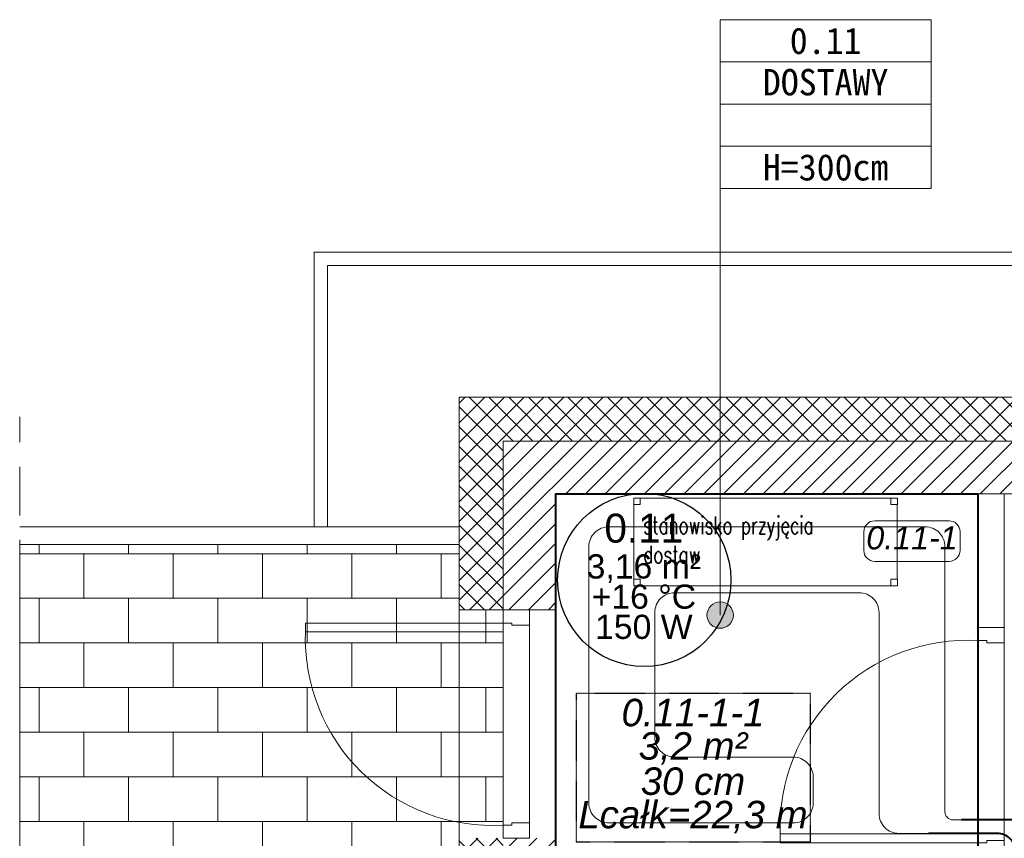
# Model space of a CAD drawing. Header units: millimetres. Extents: x -17122 to 7392, y -6480 to -3200.
# Tile 12 of 70: x -3146 to -2698, y -4227 to -3854. Entities that reach past the tile are written whole.
import ezdxf
from ezdxf.enums import TextEntityAlignment as Align

# ---------------------------------------------------------------- set-up
doc = ezdxf.new("R2010")
doc.units = ezdxf.units.MM
doc.linetypes.add('HIDDEN2', pattern=[4.7625, 3.175, -1.5875])
doc.linetypes.add('HIDDENX2', pattern=[0.1905, 0.127, -0.0635])
doc.layers.add('_k_niewidoczna', color=72, linetype='Continuous', lineweight=9, plot=False)
for name, color, linetype, lineweight in [('_k_opis', 7, 'Continuous', 13), ('_k_stolarka', 7, 'Continuous', 13), ('_k_ściany', 7, 'Continuous', 0), ('IS_b717ccf2-f286-464b-8c1c-720d6d4c2098_3987417c-e224-4861-8c51-863ca10e2d8a$0$LABO _ WYPOSAŻENIE _ 3 WIDOKOWA CIENKA', 8, 'Continuous', 5), ('IS_b717ccf2-f286-464b-8c1c-720d6d4c2098_3987417c-e224-4861-8c51-863ca10e2d8a$0$T_opisy', 8, 'Continuous', 5), ('IS_b717ccf2-f286-464b-8c1c-720d6d4c2098__k_krawężnik', 252, 'Continuous', 5), ('IS_b717ccf2-f286-464b-8c1c-720d6d4c2098__k_kreskowanie', 250, 'Continuous', 5), ('IS_Przyłącze (powrotne)', 5, 'Continuous', 40), ('IS_Przyłącze (zasilające)', 1, 'Continuous', 40)]:
    doc.layers.add(name, color=color, linetype=linetype, lineweight=lineweight)
for name, color, linetype, lineweight, true_color in [('Default', 7, 'Continuous', 15, 0x000000), ('IS_b717ccf2-f286-464b-8c1c-720d6d4c2098_0', 7, 'Continuous', 9, 0x000000), ('IS_b717ccf2-f286-464b-8c1c-720d6d4c2098__k_ocieplenie', 7, 'Continuous', 13, 0x000000), ('IS_b717ccf2-f286-464b-8c1c-720d6d4c2098__k_opis', 7, 'Continuous', 5, 0x000000), ('IS_b717ccf2-f286-464b-8c1c-720d6d4c2098__k_stolarka', 7, 'Continuous', 5, 0x000000), ('IS_b717ccf2-f286-464b-8c1c-720d6d4c2098__k_tabela', 7, 'Continuous', 5, 0x000000), ('IS_b717ccf2-f286-464b-8c1c-720d6d4c2098__k_widok', 7, 'Continuous', 5, 0x000000), ('IS_b717ccf2-f286-464b-8c1c-720d6d4c2098__k_zarys', 7, 'HIDDEN2', 9, 0x000000), ('IS_b717ccf2-f286-464b-8c1c-720d6d4c2098__k_ściany', 7, 'Continuous', 5, 0x000000), ('IS_Floors zone', 7, 'Continuous', 5, 0x008000), ('IS_Heating_cooling floor', 7, 'HIDDENX2', 5, 0x008000), ('IS_Room (Automatic)', 7, 'Continuous', 5, 0xffffff), ('IS_Strefa podłóg', 7, 'Continuous', 40, 0x008000), ('IS_Strop1', 7, 'Continuous', 5, 0x000080), ('IS_Wężownica OChP', 7, 'Continuous', 5, 0x800080)]:
    doc.layers.add(name, color=color, linetype=linetype, lineweight=lineweight, true_color=true_color)
doc.styles.add('3987417c-e224-4861-8c51-863ca10e2d8a$0$MAJOR', font='ROMANS.SHX', dxfattribs={"width": 0.7})
doc.styles.add('Arial_____', font='arial.ttf')
doc.styles.add('Arial__I__', font='ariali.ttf')
doc.styles.add('GENERATED_STYLE_1', font='MS Gothic.ttf')
doc.styles.add('GENERATED_STYLE_2', font='MS Gothic.ttf')

# ---------------------------------------------------------------- blocks, each defined once
blk = doc.blocks.new('U33')
at = {"layer": 'IS_b717ccf2-f286-464b-8c1c-720d6d4c2098_0', "ltscale": 0.2}
for p, q in [((-50, 20), (-47, 20)), ((-50, 17), (-50, 20)), ((-47, 20), (-47, 17)), ((70, 20), (67, 20)), ((67, 20), (67, 17)), ((70, 17), (70, 20)), ((-47, 17), (-50, 17)), ((67, 17), (70, 17)), ((-47, -17), (-50, -17)), ((-50, -17), (-50, -20)), ((-47, -20), (-47, -17)), ((67, -20), (67, -17)), ((67, -17), (70, -17)), ((70, -17), (70, -20)), ((-50, -20), (-47, -20)), ((70, -20), (67, -20))]:
    blk.add_line(p, q, dxfattribs=at)
at = {"layer": 'IS_b717ccf2-f286-464b-8c1c-720d6d4c2098_0', "linetype": 'Continuous'}
for p, q in [((67, 19.9), (-47, 19.9)), ((-47, 19.9), (-47, 17)), ((67, 17), (67, 19.9)), ((-49.9, -17), (-49.9, 17)), ((-47, 17), (-49.9, 17)), ((69.9, 17), (67, 17)), ((69.9, -17), (69.9, 17)), ((-49.9, -17), (-47, -17)), ((-47, -17), (-47, -19.9)), ((69.9, -17), (67, -17)), ((67, -17), (67, -19.9)), ((67, -19.9), (-47, -19.9))]:
    blk.add_line(p, q, dxfattribs=at)
blk = doc.blocks.new('D_90')
at = {"layer": '_k_niewidoczna', "lineweight": 0}
blk.add_lwpolyline([(135862.75, 36163.65), (135952.75, 36163.65)], dxfattribs=at)
at = {"layer": '_k_stolarka', "lineweight": 0}
for points in [[(135855.75, 36151.65), (135855.75, 36163.65), (135862.75, 36163.65), (135862.75, 36155.65), (135861.75, 36155.65), (135861.75, 36151.65), (135855.75, 36151.65)], [(135959.75, 36151.65), (135959.75, 36163.65), (135952.75, 36163.65), (135952.75, 36155.65), (135953.75, 36155.65), (135953.75, 36151.65), (135959.75, 36151.65)]]:
    blk.add_lwpolyline(points, dxfattribs=at)
blk.add_lwpolyline([(135861.75, 36151.65), (135865.75, 36151.65), (135865.75, 36061.65), (135861.75, 36061.65)], close=True, dxfattribs=at)
blk.add_lwpolyline([(135865.75, 36061.65, 0.441517), (135953.75, 36151.65)], format="xyb", dxfattribs=at)
at = {"layer": '_k_ściany', "lineweight": 0}
for points in [[(135855.75, 36151.65), (135855.75, 36163.65)], [(135959.75, 36151.65), (135959.75, 36163.65)]]:
    blk.add_lwpolyline(points, dxfattribs=at)
blk = doc.blocks.new('metryczka_80')
at = {"layer": '_k_opis', "ltscale": 0.1}
for points in [[(-80, 0), (0, 0), (0, -64), (-80, -64)], [(-80, -16), (0, -16), (0, -48), (-80, -48)]]:
    blk.add_lwpolyline(points, close=True, dxfattribs=at)
blk.add_lwpolyline([(-80, -32), (0, -32)], dxfattribs=at)
at = {"layer": '_k_opis', "ltscale": 0.1, "flags": 4}
for tag, style, p in [('ATR_NR_POM', 'GENERATED_STYLE_1', (-40, -13)), ('ATR_POM', 'GENERATED_STYLE_2', (-40, -28.71)), ('ATR_WYS', 'GENERATED_STYLE_1', (-40, -61))]:
    blk.add_attdef(tag, text='', height=10, dxfattribs=dict(at, style=style)).set_placement(p, align=Align.CENTER)
blk = doc.blocks.new('b717ccf2-f286-464b-8c1c-720d6d4c2098')
at = {"layer": 'IS_b717ccf2-f286-464b-8c1c-720d6d4c2098__k_kreskowanie', "lineweight": 0, "ltscale": 2}
h = blk.add_hatch(dxfattribs=at)
h.set_pattern_fill('ANSI37-D9591608-75E2-48B7-82E3-05F', color=256, scale=2, style=0, pattern_type=2)
h.set_pattern_definition([(45, (-5636.062, 4335.4616), (-4.490128, 4.490128), []), (135, (-5636.062, 4335.4616), (-4.490128, -4.490128), [])])
h.paths.add_polyline_path([(-963.83, -744.64), (-963.83, -724.64), (-1535.83, -724.64), (-1535.83, -589.64), (-1555.83, -589.64), (-1555.83, -744.64)], flags=0)
h.paths.add_polyline_path([(-713.83, -644.64), (-713.83, -624.64), (-756.83, -624.64), (-756.83, -724.64), (-853.83, -724.64), (-853.83, -744.64), (-736.83, -744.64), (-736.83, -644.64)], flags=0)
h.paths.add_polyline_path([(309.17, 82.36), (329.17, 82.36), (329.17, 309.36), (-326.83, 309.36), (-326.83, 289.36), (309.17, 289.36)], flags=0)
h.paths.add_polyline_path([(309.17, -317.64), (329.17, -317.64), (329.17, -117.64), (309.17, -117.64)], flags=0)
h.paths.add_polyline_path([(225.67, -724.64), (225.67, -744.64), (329.17, -744.64), (329.17, -517.64), (309.17, -517.64), (309.17, -724.64)], flags=0)
h.paths.add_polyline_path([(-34.33, -724.64), (-34.33, -744.64), (115.67, -744.64), (115.67, -724.64)], flags=0)
h.paths.add_polyline_path([(-404.33, -744.64), (-404.33, -724.64), (-500.83, -724.64), (-500.83, -644.64), (-500.83, -624.64), (-543.83, -624.64), (-543.83, -644.64), (-520.83, -644.64), (-520.83, -744.64)], flags=0)
h.paths.add_polyline_path([(-294.33, -724.64), (-294.33, -744.64), (-144.33, -744.64), (-144.33, -724.64)], flags=0)
h.paths.add_polyline_path([(-1535.83, -356.64), (-1555.83, -356.64), (-1555.83, -439.64), (-1535.83, -439.64)], flags=0)
h.paths.add_polyline_path([(-1535.83, -124.04), (-1555.83, -124.04), (-1555.83, -206.64), (-1535.83, -206.64)], flags=0)
h.paths.add_polyline_path([(-1535.83, 108.56), (-1555.83, 108.56), (-1555.83, 25.96), (-1535.83, 25.96)], flags=0)
h.paths.add_polyline_path([(-1267.27, 289.36), (-1267.27, 309.36), (-1555.83, 309.36), (-1555.83, 212.56), (-1535.83, 212.56), (-1535.83, 289.36)], flags=0)
h.paths.add_polyline_path([(-856.81, 309.36), (-856.81, 289.36), (-436.83, 289.36), (-436.83, 309.36)], flags=0)
h.paths.add_polyline_path([(-966.81, 289.36), (-966.81, 309.36), (-1157.27, 309.36), (-1157.27, 289.36)], flags=0)
h = blk.add_hatch(dxfattribs=at)
h.set_pattern_fill('ANSI31-D9591608-75E2-48B7-82E3-05F', color=256, scale=2, style=0, pattern_type=2)
h.set_pattern_definition([(45, (-5636.062, 4335.4616), (-4.490128, 4.490128), [])])
h.paths.add_polyline_path([(-713.83, -624.64), (-713.83, -600.64), (-780.83, -600.64), (-780.83, -700.64), (-848.83, -700.64), (-848.83, -724.64), (-756.83, -724.64), (-756.83, -624.64)], flags=0)
h.paths.add_polyline_path([(285.17, 82.36), (309.17, 82.36), (309.17, 289.36), (-321.83, 289.36), (-321.83, 265.36), (-221.83, 265.36), (-221.83, 39.36), (-203.83, 39.36), (-203.83, 265.36), (285.17, 265.36)], flags=0)
h.paths.add_polyline_path([(285.17, -317.64), (309.17, -317.64), (309.17, -117.64), (285.17, -117.64)], flags=0)
h.paths.add_polyline_path([(230.67, -700.64), (230.67, -724.64), (309.17, -724.64), (309.17, -517.64), (285.17, -517.64), (285.17, -700.64)], flags=0)
h.paths.add_polyline_path([(-29.33, -700.64), (-29.33, -724.64), (110.67, -724.64), (110.67, -700.64)], flags=0)
h.paths.add_polyline_path([(-289.33, -700.64), (-289.33, -724.64), (-149.33, -724.64), (-149.33, -700.64), (-203.83, -700.64), (-203.83, -356.64), (-221.83, -356.64), (-221.83, -700.64)], flags=0)
h.paths.add_polyline_path([(-409.33, -724.64), (-409.33, -700.64), (-476.83, -700.64), (-476.83, -624.64), (-476.83, -600.64), (-543.83, -600.64), (-543.83, -624.64), (-500.83, -624.64), (-500.83, -724.64)], flags=0)
h.paths.add_polyline_path([(-1535.83, -434.64), (-1511.83, -434.64), (-1511.83, -356.64), (-1535.83, -356.64)], flags=0)
h.paths.add_polyline_path([(-1511.83, -594.64), (-1535.83, -594.64), (-1535.83, -724.64), (-968.83, -724.64), (-968.83, -700.64), (-1511.83, -700.64)], flags=0)
h.paths.add_polyline_path([(-1511.83, 108.56), (-1535.83, 108.56), (-1535.83, 30.96), (-1511.83, 30.96)], flags=0)
h.paths.add_polyline_path([(-1272.27, 265.36), (-1272.27, 289.36), (-1535.83, 289.36), (-1535.83, 212.56), (-1511.83, 212.56), (-1511.83, 265.36)], flags=0)
h.paths.add_polyline_path([(-971.81, 265.36), (-971.81, 289.36), (-1152.27, 289.36), (-1152.27, 265.36)], flags=0)
h.paths.add_polyline_path([(-851.81, 289.36), (-851.81, 265.36), (-441.83, 265.36), (-441.83, 289.36)], flags=0)
h.paths.add_polyline_path([(-1443.83, -206.64), (-1443.83, -188.64), (-1511.83, -188.64), (-1511.83, -129.04), (-1535.83, -129.04), (-1535.83, -206.64)], flags=0)
h.paths.add_polyline_path([(-1339.83, -188.64), (-1339.83, -206.64), (-1255.41, -206.64), (-1255.41, -188.64)], flags=0)
h.paths.add_polyline_path([(-1037.81, -206.64), (-1037.81, -188.64), (-1151.41, -188.64), (-1151.41, -206.64)], flags=0)
h.paths.add_polyline_path([(-803.81, -206.64), (-803.81, -188.64), (-933.81, -188.64), (-933.81, -206.64)], flags=0)
h.paths.add_polyline_path([(-438.83, -188.64), (-438.83, -206.64), (-203.83, -206.64), (-203.83, -64.64), (-221.83, -64.64), (-221.83, -188.64)], flags=0)
h.paths.add_polyline_path([(-530.83, -206.64), (-530.83, -188.64), (-699.81, -188.64), (-699.81, -206.64)], flags=0)
h = blk.add_hatch(dxfattribs=at)
h.set_pattern_fill('AR-B816-D9591608-75E2-48B7-82E3-05', color=256, scale=0.1, style=0, pattern_type=2)
h.set_pattern_definition([(0, (-5636.062, 4335.462), (0, 20.32), []), (90, (-5636.062, 4335.462), (-20.32, 20.32), [20.32, -20.32])])
h.paths.add_polyline_path([(-1555.83, 242.36), (-1755.83, 242.36), (-1755.83, 85.36), (-1555.83, 85.36), (-1555.83, 108.56), (-1535.83, 108.56), (-1535.83, 212.56), (-1555.83, 212.56)], flags=0)
h.paths.add_polyline_path([(-703.83, -729.64), (-703.83, -649.64), (-553.83, -649.64), (-553.83, -729.64)], flags=0)
h.paths.add_polyline_path([(-520.83, -744.64), (-520.83, -644.64), (-543.83, -644.64), (-543.83, -624.64), (-713.83, -624.64), (-713.83, -644.64), (-736.83, -644.64), (-736.83, -744.64), (-1555.83, -744.64), (-1555.83, -356.64), (-1535.83, -356.64), (-1535.83, -206.64), (-1555.83, -206.64), (-1755.83, -206.64), (-1755.83, -944.64), (-520.83, -944.64)], flags=0)
at = {"layer": 'IS_b717ccf2-f286-464b-8c1c-720d6d4c2098__k_opis', "lineweight": 0, "ltscale": 0.1}
h = blk.add_hatch(color=256, dxfattribs=at)
edge = h.paths.add_edge_path(flags=0)
edge.add_arc((-1437.1, 210.16), 6, 270, 450)
edge.add_arc((-1437.1, 210.16), 6, 90, 270)
at = {"layer": 'IS_b717ccf2-f286-464b-8c1c-720d6d4c2098__k_krawężnik', "lineweight": 0}
for points in [[(395.17, 155.36), (395.17, 375.36), (-1621.83, 375.36), (-1621.83, 250.36)], [(389.17, 155.36), (389.17, 369.36), (-1615.83, 369.36), (-1615.83, 250.36)], [(-1755.83, 250.36), (-1555.83, 250.36), (-1555.83, 242.36), (-1755.83, 242.36)]]:
    blk.add_lwpolyline(points, dxfattribs=at)
at = {"layer": 'IS_b717ccf2-f286-464b-8c1c-720d6d4c2098__k_ocieplenie', "lineweight": 0}
blk.add_lwpolyline([(-1267.27, 309.36), (-1555.83, 309.36), (-1555.83, 212.56)], dxfattribs=at)
blk.add_polyline3d([(-1535.83, 212.56, 0), (-1555.83, 212.56, 0)], dxfattribs=at)
at = {"layer": 'IS_b717ccf2-f286-464b-8c1c-720d6d4c2098__k_opis', "lineweight": 0, "ltscale": 0.1}
blk.add_polyline3d([(-1437.1, 404.44, 0), (-1437.1, 210.16, 0)], dxfattribs=at)
blk.add_circle((-1437.1, 210.16), 6, dxfattribs=at)
at = {"layer": 'IS_b717ccf2-f286-464b-8c1c-720d6d4c2098__k_stolarka', "lineweight": 0}
blk.add_polyline3d([(-1535.83, 206.56, 0), (-1535.83, 114.56, 0)], dxfattribs=at)
at = {"layer": 'IS_b717ccf2-f286-464b-8c1c-720d6d4c2098__k_widok', "lineweight": 0}
blk.add_lwpolyline([(-1555.83, 212.56), (-1555.83, 242.36), (-1755.83, 242.36), (-1755.83, 85.36), (-1555.83, 85.36), (-1555.83, 108.56)], dxfattribs=at)
at = {"layer": 'IS_b717ccf2-f286-464b-8c1c-720d6d4c2098__k_zarys', "lineweight": 0, "ltscale": 7}
blk.add_lwpolyline([(-502.83, -944.64), (-1755.83, -944.64), (-1755.83, 300.36)], dxfattribs=at)
at = {"layer": 'IS_b717ccf2-f286-464b-8c1c-720d6d4c2098__k_ściany', "lineweight": 0}
for points in [[(-1267.27, 289.36), (-1535.83, 289.36), (-1535.83, 212.56)], [(-1272.27, 265.36), (-1511.83, 265.36), (-1511.83, 212.56)], [(-1307.81, 204.56), (-1307.81, 265.36), (-1319.81, 265.36), (-1319.81, 204.56)], [(-1307.81, 204.56), (-1307.81, 265.36), (-1272.27, 265.36)]]:
    blk.add_lwpolyline(points, dxfattribs=at)
blk.add_polyline3d([(-1511.83, 212.56, 0), (-1535.83, 212.56, 0)], dxfattribs=at)
at = {"layer": 'IS_b717ccf2-f286-464b-8c1c-720d6d4c2098_3987417c-e224-4861-8c51-863ca10e2d8a$0$LABO _ WYPOSAŻENIE _ 3 WIDOKOWA CIENKA', "lineweight": 0, "rotation": 180}
blk.add_blockref('U33', (-1406.44, 243.46), dxfattribs=at)
at = {"layer": 'IS_b717ccf2-f286-464b-8c1c-720d6d4c2098__k_tabela', "lineweight": 0, "ltscale": 0.1}
ref = blk.add_blockref('metryczka_80', (-1341.1, 481.24), dxfattribs=dict(at, xscale=1.2, yscale=1.2, zscale=1.2))
ref.add_attrib('ATR_NR_POM', '0.11', dxfattribs={"layer": 'IS_b717ccf2-f286-464b-8c1c-720d6d4c2098__k_opis', "ltscale": 0.1, "height": 12, "style": 'GENERATED_STYLE_1'}).set_placement((-1389.1, 465.64), align=Align.CENTER)
ref.add_attrib('ATR_POM', 'DOSTAWY', dxfattribs={"layer": 'IS_b717ccf2-f286-464b-8c1c-720d6d4c2098__k_opis', "ltscale": 0.1, "height": 12, "style": 'GENERATED_STYLE_2'}).set_placement((-1389.1, 446.78), align=Align.CENTER)
ref.add_attrib('ATR_WYS', 'H=300cm', dxfattribs={"layer": 'IS_b717ccf2-f286-464b-8c1c-720d6d4c2098__k_opis', "ltscale": 0.1, "height": 12, "style": 'GENERATED_STYLE_1'}).set_placement((-1389.1, 408.04), align=Align.CENTER)
at = {"layer": 'IS_b717ccf2-f286-464b-8c1c-720d6d4c2098__k_ściany', "lineweight": 0, "ltscale": 2, "rotation": 270}
blk.add_blockref('D_90', (-37687.47, 136068.31), dxfattribs=at)
at = {"layer": 'IS_b717ccf2-f286-464b-8c1c-720d6d4c2098__k_ściany', "lineweight": 0, "ltscale": 2, "xscale": -1, "rotation": 270}
blk.add_blockref('D_90', (-37471.45, -135755.2), dxfattribs=at)
at = {"layer": 'IS_b717ccf2-f286-464b-8c1c-720d6d4c2098_3987417c-e224-4861-8c51-863ca10e2d8a$0$T_opisy', "color": 0, "lineweight": 0, "insert": (-1472.03, 233.75), "char_height": 8, "width": 109.4089, "attachment_point": 7, "style": '3987417c-e224-4861-8c51-863ca10e2d8a$0$MAJOR'}
blk.add_mtext('stanowisko przyjęcia \\Pdostaw ', dxfattribs=at)

msp = doc.modelspace()

# ---------------------------------------------------------------- block references
at = {"layer": 'Default', "lineweight": 5, "zscale": 100}
msp.add_blockref('b717ccf2-f286-464b-8c1c-720d6d4c2098', (-1389.75, -4335.46), dxfattribs=at)

# ---------------------------------------------------------------- next in the draw order: linework, layer by layer
at = {"lineweight": 30}
msp.add_circle((-2861.39, -4109.27), 39.42, dxfattribs=at)
at = {"layer": 'IS_Floors zone'}
msp.add_lwpolyline([(-2756.49, -4100.88), (-2722.71, -4100.88, 0.414214), (-2717.71, -4095.88), (-2717.71, -4087.35, 0.414214), (-2722.71, -4082.35), (-2756.49, -4082.35, 0.414214), (-2761.49, -4087.35), (-2761.49, -4095.88, 0.414214)], format="xyb", close=True, dxfattribs=at)
at = {"layer": 'IS_Heating_cooling floor', "lineweight": 30}
msp.add_lwpolyline([(-2892.33, -4228.46), (-2785.76, -4228.46), (-2785.76, -4161.01), (-2892.33, -4161.01)], close=True, dxfattribs=at)
at = {"layer": 'IS_Przyłącze (powrotne)', "color": 92, "true_color": 0x00c800, "transparency": 33554687, "extrusion": (0, 0, -1)}
msp.add_lwpolyline([(2487.86, -4535.2), (2487.21, -4535.2, 0.414214), (2486.59, -4535.83), (2486.59, -4543.32, 0.414214), (2494.39, -4551.13), (2623.08, -4551.13, 0.414214), (2632.08, -4542.13), (2632.08, -4529.49, -0.414214), (2641.08, -4520.49), (2683.36, -4520.49, 0.414214), (2692.36, -4511.49), (2692.36, -4233.08, -0.414214), (2700.79, -4224.66), (2709.56, -4224.66), (2732.06, -4224.66)], format="xyb", dxfattribs=at)
at = {"layer": 'IS_Przyłącze (zasilające)', "color": 92, "true_color": 0x00c800, "transparency": 33554687}
msp.add_lwpolyline([(-2487.86, -4532.5), (-2488.51, -4532.5, 0.414214), (-2489.14, -4533.13), (-2489.14, -4540.98, -0.414214), (-2497.29, -4549.14), (-2618.05, -4549.14, -0.414214), (-2627.05, -4540.14), (-2627.05, -4524.88, 0.414214), (-2636.05, -4515.88), (-2675.26, -4515.88, -0.414214), (-2684.26, -4506.88), (-2684.26, -4227.5, 0.414214), (-2693.26, -4218.5), (-2709.56, -4218.5), (-2717.06, -4218.5)], format="xyb", dxfattribs=at)
at = {"layer": 'IS_Room (Automatic)'}
msp.add_circle((-2861.39, -4109.27), 39.42, dxfattribs=at)
at = {"layer": 'IS_Strefa podłóg'}
msp.add_lwpolyline([(-2709.56, -4234.91), (-2901.58, -4234.91), (-2901.58, -4070.1), (-2709.56, -4070.1)], close=True, dxfattribs=at)
at = {"layer": 'IS_Strop1'}
msp.add_lwpolyline([(-2945.58, -4026.1), (-1060.58, -4026.1), (-1060.58, -5080.1), (-1910.58, -5080.1), (-1910.58, -4980.1), (-2126.58, -4980.1), (-2126.58, -5080.1), (-2945.58, -5080.1)], close=True, dxfattribs=at)
at = {"layer": 'IS_Wężownica OChP', "color": 92, "true_color": 0x00c800, "transparency": 33554687, "extrusion": (0, 0, -1)}
msp.add_lwpolyline([(2717.06, -4218.5), (2720.88, -4218.5, 0.414214), (2724.56, -4214.83), (2724.56, -4094.1, -0.414214), (2733.56, -4085.1), (2877.58, -4085.1, -0.414214), (2886.58, -4094.1), (2886.58, -4210.91, -0.414214), (2877.58, -4219.91), (2793.56, -4219.91, -0.414214), (2784.56, -4210.91), (2784.56, -4198.91, -0.414214), (2793.56, -4189.91), (2847.58, -4189.91, 0.414214), (2856.58, -4180.91), (2856.58, -4124.1, 0.414214), (2847.58, -4115.1), (2763.56, -4115.1, 0.414214), (2754.56, -4124.1), (2754.56, -4215.66, -0.414214), (2745.56, -4224.66), (2732.06, -4224.66)], format="xyb", dxfattribs=at)

# ---------------------------------------------------------------- next in the draw order: texts
at = {"layer": 'IS_Floors zone', "color": 96, "true_color": 0x008000, "transparency": 33554687, "style": 'Arial__I__'}
msp.add_text('0.11-1', height=10.5, dxfattribs=at).set_placement((-2739.56, -4090.1), align=Align.MIDDLE_CENTER)
at = {"layer": 'IS_Heating_cooling floor', "color": 96, "true_color": 0x008000, "transparency": 33554687, "style": 'Arial__I__'}
for s, p in [('0.11-1-1', (-2839.21, -4179.64)), ('30 cm', (-2839.21, -4210.89))]:
    msp.add_text(s, height=12.5, dxfattribs=at).set_placement(p, align=Align.BOTTOM_CENTER)
for s, p in [('3,2 m²', (-2839.21, -4184.85)), ('Lcałk=22,3 m', (-2839.21, -4216.1))]:
    msp.add_text(s, height=12.5, dxfattribs=at).set_placement(p, align=Align.MIDDLE_CENTER)
at = {"layer": 'IS_Room (Automatic)', "color": 18, "true_color": 0x000000, "transparency": 33554687, "style": 'Arial_____'}
msp.add_text('0.11', height=13.2, dxfattribs=at).set_placement((-2861.58, -4096.26), align=Align.BOTTOM_CENTER)
for s, p in [('3,16 m²', (-2861.58, -4103.13)), ('+16 °C', (-2861.58, -4116.88)), ('150 W', (-2861.58, -4130.63))]:
    msp.add_text(s, height=11, dxfattribs=at).set_placement(p, align=Align.MIDDLE_CENTER)

doc.saveas('drawing.dxf')
